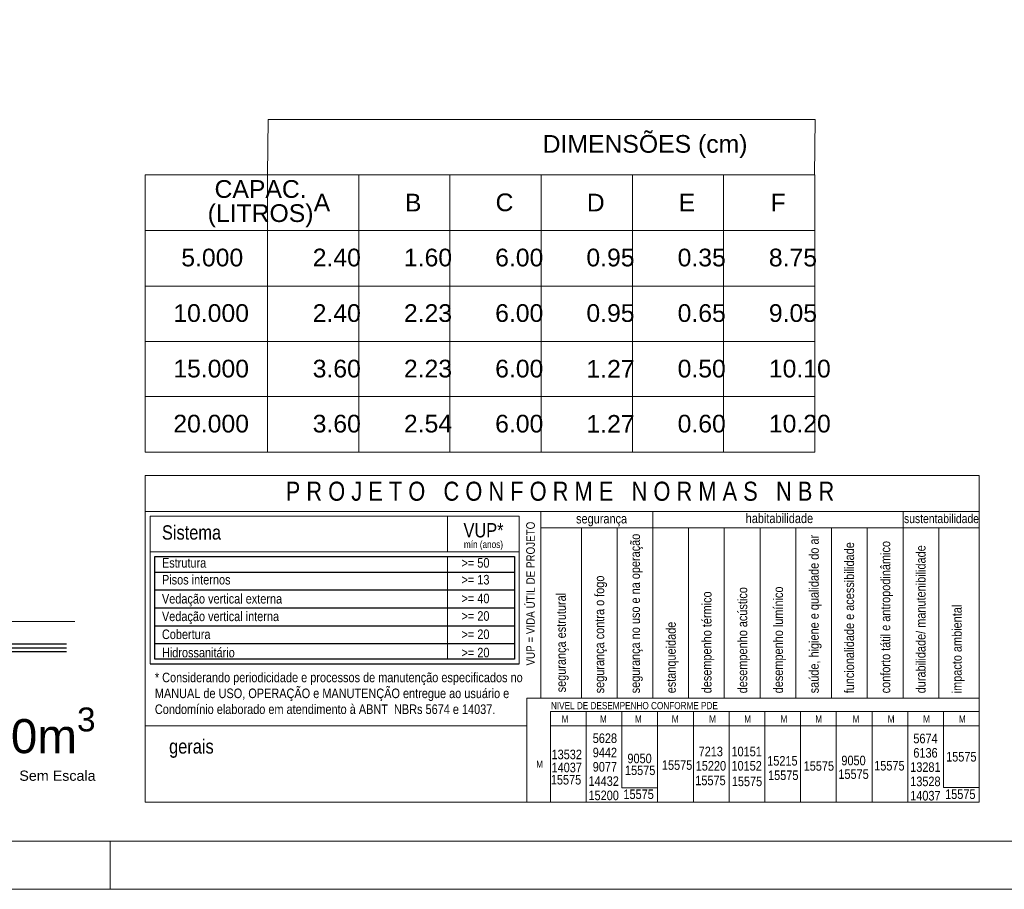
# Model space of a CAD drawing. Header units: millimetres. Extents: x 641 to 725, y -126 to -3.
# Tile 11 of 14: x 686 to 707, y -62 to -44. Entities that reach past the tile are written whole.
import ezdxf

# ---------------------------------------------------------------- set-up
doc = ezdxf.new("R2010")
doc.units = ezdxf.units.MM
doc.header["$MEASUREMENT"] = 0
doc.linetypes.add('NULL', pattern=[0])
doc.layers.get('0').update_dxf_attribs({"lineweight": 5})
for name, color, linetype in [('74-FORMATAÇÃO TEXTO', 7, 'Continuous'), ('77-FORMATAÇÃO ESPECIFICAÇÃO', 12, 'Continuous'), ('INDICAÇÕES', 8, 'Continuous'), ('PDF_Geometry', 7, 'Continuous'), ('PDF_Text', 7, 'Continuous')]:
    doc.layers.add(name, color=color, linetype=linetype)
doc.layers.add('FO-Títulos', color=1, linetype='Continuous', lineweight=20)
doc.layers.add('PRANCHA 01', color=7, linetype='Continuous', lineweight=20)
doc.styles.add('Arial', font='arial.ttf')
doc.styles.add('ArialNarrow', font='ARIALN.TTF')
doc.styles.add('PDF Arial', font='arial.ttf')

# ---------------------------------------------------------------- blocks, each defined once
blk = doc.blocks.new('reservatorio-5m3')
blk.add_line((469.23, -82.334), (473.875, -82.331))
at = {"layer": 'INDICAÇÕES'}
for p, q in [((466.922, -83.025), (473.62, -83.025)), ((466.922, -83.145), (473.62, -83.145)), ((466.922, -83.265), (473.62, -83.265))]:
    blk.add_line(p, q, dxfattribs=at)

msp = doc.modelspace()

# ---------------------------------------------------------------- linework, layer by layer
for p, q in [((689.056, -53.3589), (689.056, -60.1184)), ((706.3248, -53.3589), (706.3248, -60.1184)), ((689.1547, -54.1976), (689.1547, -57.2567)), ((695.3139, -54.1976), (695.3139, -54.9377)), ((696.7998, -54.1976), (696.7998, -57.2567)), ((697.2463, -54.099), (697.2463, -57.9658)), ((699.5653, -54.099), (699.5653, -54.4425)), ((704.7459, -54.4425), (704.7459, -54.099)), ((697.2463, -54.4425), (706.3248, -54.4425)), ((698.0851, -54.4425), (698.0851, -57.9658)), ((698.8252, -54.4425), (698.8252, -57.9658)), ((699.5653, -54.4425), (699.5653, -57.9658)), ((700.3054, -54.4425), (700.3054, -57.9658)), ((700.3054, -54.4425), (700.3054, -57.9658)), ((701.0455, -54.4425), (701.0455, -57.9658)), ((701.7856, -54.4425), (701.7856, -57.9658)), ((702.5257, -54.4425), (702.5257, -57.9658)), ((703.2658, -54.4425), (703.2658, -57.9658)), ((704.0058, -54.4425), (704.0058, -57.9658)), ((704.7459, -54.4425), (704.7459, -57.9658)), ((705.486, -54.4425), (705.486, -57.9658)), ((689.1547, -54.9377), (696.7998, -54.9377)), ((695.3139, -55.0364), (695.3139, -57.158)), ((696.9534, -57.9658), (706.3248, -57.9658)), ((696.9534, -60.1184), (696.9534, -57.9658)), ((697.4437, -58.2466), (697.4437, -60.1184)), ((697.4437, -58.2466), (706.3248, -58.2466)), ((698.1838, -58.2466), (698.1838, -58.5395)), ((698.9239, -58.2466), (698.9239, -58.5395)), ((699.664, -58.2466), (699.664, -58.5395)), ((700.4041, -58.2466), (700.4041, -58.5395)), ((700.4041, -58.2466), (700.4041, -58.5395)), ((701.1442, -58.2466), (701.1442, -58.5395)), ((701.8843, -58.2466), (701.8843, -58.5395)), ((702.6243, -58.2466), (702.6243, -58.5395)), ((703.3644, -58.2466), (703.3644, -58.5395)), ((704.1045, -58.2466), (704.1045, -58.5395)), ((704.8446, -58.2466), (704.8446, -58.5395)), ((704.8446, -58.5395), (704.8446, -58.3002)), ((705.5847, -58.2466), (705.5847, -58.5395)), ((689.056, -58.5395), (696.9534, -58.5395)), ((689.056, -58.5395), (696.9534, -58.5395)), ((697.4437, -58.5395), (706.3248, -58.5395)), ((697.4437, -58.5395), (706.3248, -58.5395)), ((697.4437, -58.5395), (706.3248, -58.5395)), ((698.1838, -58.5395), (698.1838, -60.1184)), ((698.9239, -58.5395), (698.9239, -59.8223)), ((698.9239, -58.5395), (698.9239, -59.8223)), ((699.664, -58.5395), (699.664, -60.1184)), ((700.4041, -58.5395), (700.4041, -60.1184)), ((700.4041, -58.5395), (700.4041, -60.1184)), ((701.1442, -58.5395), (701.1442, -60.1184)), ((701.8843, -58.5395), (701.8843, -60.1184)), ((702.6243, -58.5395), (702.6243, -60.1184)), ((703.3644, -58.5395), (703.3644, -60.1184)), ((704.1045, -58.5395), (704.1045, -60.1184)), ((704.8446, -58.5395), (704.8446, -60.1184)), ((705.5847, -58.5395), (705.5847, -59.8214)), ((705.5847, -58.5395), (705.5847, -59.8214)), ((698.9239, -59.8223), (699.664, -59.8223)), ((705.5847, -59.8214), (706.3248, -59.8214)), ((689.056, -60.1184), (706.3248, -60.1184)), ((689.056, -60.1184), (706.3248, -60.1184))]:
    msp.add_line(p, q)
at = {"lineweight": 9}
for p, q in [((689.056, -53.3589), (706.3248, -53.3589)), ((689.056, -54.099), (706.3248, -54.099)), ((689.1547, -54.1976), (696.7998, -54.1976))]:
    msp.add_line(p, q, dxfattribs=at)
for points in [[(689.056, -47.1319), (691.5863, -47.1319), (691.5863, -52.8721), (689.056, -52.8721)], [(691.5863, -47.1319), (693.4754, -47.1319), (693.4754, -52.8721), (691.5863, -52.8721)], [(693.4754, -47.1319), (695.3644, -47.1319), (695.3644, -52.8721), (693.4754, -52.8721)], [(695.3644, -47.1319), (697.2534, -47.1319), (697.2534, -52.8721), (695.3644, -52.8721)], [(697.2534, -47.1319), (699.1425, -47.1319), (699.1425, -52.8721), (697.2534, -52.8721)], [(699.1425, -47.1319), (701.0315, -47.1319), (701.0315, -52.8721), (699.1425, -52.8721)], [(701.0315, -47.1319), (702.9206, -47.1319), (702.9206, -52.8721), (701.0315, -52.8721)]]:
    msp.add_lwpolyline(points, close=True)
at = {"layer": '74-FORMATAÇÃO TEXTO'}
for p, q in [((689.2534, -55.3571), (696.7011, -55.3571)), ((689.2534, -55.7272), (696.7011, -55.7272)), ((689.2534, -56.0972), (696.7011, -56.0972)), ((689.2534, -56.4673), (696.7011, -56.4673)), ((689.2534, -56.8373), (696.7011, -56.8373)), ((689.2534, -56.8373), (696.7011, -56.8373)), ((689.1547, -57.2567), (696.7998, -57.2567))]:
    msp.add_line(p, q, dxfattribs=at)
at = {"layer": '77-FORMATAÇÃO ESPECIFICAÇÃO', "color": 14}
msp.add_lwpolyline([(689.2534, -55.0364), (696.7011, -55.0364), (696.7011, -57.158), (689.2534, -57.158)], close=True, dxfattribs=at)
at = {"layer": 'PDF_Geometry', "lineweight": 9}
msp.add_lwpolyline([(702.9289, -45.987), (702.9122, -47.1371), (691.5863, -47.1319), (691.603, -45.9818)], close=True, dxfattribs=at)
for points in [[(691.5863, -52.8721), (691.5863, -47.1319)], [(693.4754, -52.8721), (693.4754, -47.1319)], [(695.3644, -52.8721), (695.3644, -47.1319)], [(697.2534, -52.8721), (697.2534, -47.1319)], [(699.1425, -52.8721), (699.1425, -47.1319)], [(701.0315, -52.8721), (701.0315, -47.1319)], [(700.9338, -48.282), (689.056, -48.282), (700.9338, -48.282), (689.056, -48.282)], [(702.9206, -48.282), (689.056, -48.282), (702.9206, -48.282)], [(700.9338, -49.4322), (689.056, -49.4322), (700.9338, -49.4322), (689.056, -49.4322)], [(702.9206, -49.4322), (689.056, -49.4322), (702.9206, -49.4322)], [(700.9338, -50.5823), (689.056, -50.5823), (700.9338, -50.5823), (689.056, -50.5823)], [(702.9206, -50.5823), (689.056, -50.5823), (702.9206, -50.5823)], [(700.9338, -51.722), (689.056, -51.722), (700.9338, -51.722), (689.056, -51.722)], [(702.9206, -51.722), (689.056, -51.722), (702.9206, -51.722)], [(700.9338, -52.8721), (689.056, -52.8721), (700.9338, -52.8721), (689.056, -52.8721)], [(700.9338, -52.8721), (689.056, -52.8721), (700.9338, -52.8721)]]:
    msp.add_lwpolyline(points, dxfattribs=at)
at = {"layer": 'PRANCHA 01'}
for points in [[(641.3267, -61.9266), (725.4267, -61.9266), (725.4267, -2.5266), (641.3267, -2.5266), (641.3267, -61.9266)], [(688.3267, -60.9266), (688.3267, -61.9266)]]:
    msp.add_lwpolyline(points, dxfattribs=at)
msp.add_lwpolyline([(643.8267, -60.9266), (724.4267, -60.9266), (724.4267, -3.5266), (643.8267, -3.5266)], close=True, dxfattribs=at)

# ---------------------------------------------------------------- block references
at = {"xscale": 0.6715279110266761, "yscale": 0.6715279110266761, "zscale": 0.6715279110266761}
msp.add_blockref('reservatorio-5m3', (369.3768, -1.0898), dxfattribs=at)

# ---------------------------------------------------------------- texts
at = {"layer": '74-FORMATAÇÃO TEXTO', "linetype": 'NULL', "line_spacing_factor": 0.9, "style": 'ArialNarrow'}
for s, insert, char_height, width, attachment_point in [('P R O J E T O   C O N F O R M E   N O R M A S   N B R', (691.9641, -53.6845), 0.394715, 22.722797, 4), ('segurança', (697.9766, -54.4098), 0.19736, 2.11165, 7), ('habitabilidade', (701.4885, -54.3447), 0.197358, 2.790134, 7), ('sustentabilidade', (704.7657, -54.345), 0.18749, 3.104656, 7), ('Sistema', (689.4014, -54.6881), 0.29604, 2.45013, 7), ('VUP*', (695.6458, -54.6427), 0.29604, 1.657804, 7), ('mín (anos)', (695.6537, -54.9022), 0.14802, 1.621228, 7), ('Estrutura', (689.4014, -55.2673), 0.19736, 1.834893, 7), ('>= 50', (695.6043, -55.2673), 0.19736, 1.157323, 7), ('Pisos internos', (689.4014, -55.6157), 0.197358, 2.840121, 7), ('>= 13', (695.6043, -55.6157), 0.19736, 1.157323, 7), ('Vedação vertical externa', (689.4014, -56.0686), 0.197358, 4.977375, 7), ('>= 40', (695.6043, -56.0035), 0.19736, 1.157323, 7), ('Vedação vertical interna', (689.4014, -56.4327), 0.197358, 4.851492, 7), ('>= 20', (695.6043, -56.3676), 0.19736, 1.157323, 7), ('Cobertura', (689.4014, -56.7465), 0.19736, 2.010762, 7), ('>= 20', (695.6043, -56.7465), 0.19736, 1.157323, 7), ('Hidrossanitário', (689.4014, -57.1254), 0.197358, 3.015381, 7), ('>= 20', (695.6043, -57.1254), 0.19736, 1.157323, 7), ('NIVEL DE DESEMPENHO CONFORME PDE', (697.4555, -58.1986), 0.148018, 6.91468, 7), ('M', (697.6766, -58.4729), 0.148, 0.282549, 7), ('M', (698.471, -58.4729), 0.148, 0.282549, 7), ('M', (699.1943, -58.4729), 0.148, 0.282549, 7), ('M', (699.958, -58.4729), 0.148, 0.282549, 7), ('M', (700.7307, -58.4729), 0.148, 0.282549, 7), ('M', (701.458, -58.4729), 0.148, 0.282549, 7), ('M', (702.2079, -58.4729), 0.148, 0.282549, 7), ('M', (702.9293, -58.4729), 0.148, 0.282549, 7), ('M', (703.7009, -58.4729), 0.148, 0.282549, 7), ('M', (704.4282, -58.4729), 0.148, 0.282549, 7), ('M', (705.1614, -58.4729), 0.148, 0.282549, 7), ('M', (705.9015, -58.4729), 0.148, 0.282549, 7), ('5628', (698.321, -58.8987), 0.19736, 1.005838, 7), ('5674', (704.9591, -58.9046), 0.19736, 1.005838, 7), ('gerais', (689.5494, -59.2046), 0.29604, 1.847084, 7), ('7213', (700.5136, -59.174), 0.19736, 1.005838, 7), ('10151', (701.1935, -59.174), 0.19736, 1.257298, 7), ('13532', (697.4684, -59.2342), 0.19736, 1.257298, 7), ('9442', (698.321, -59.1947), 0.19736, 1.005838, 7), ('9050', (699.0393, -59.3171), 0.19736, 1.005838, 7), ('15215', (701.9336, -59.3664), 0.19736, 1.257298, 7), ('9050', (703.469, -59.3605), 0.19736, 1.005838, 7), ('6136', (704.9591, -59.2007), 0.19736, 1.005838, 7), ('15575', (705.638, -59.2826), 0.19736, 1.257298, 7), ('M', (697.1506, -59.4084), 0.148, 0.282549, 7), ('14037', (697.4684, -59.5046), 0.19736, 1.257298, 7), ('9077', (698.321, -59.4908), 0.19736, 1.005838, 7), ('15575', (698.989, -59.5628), 0.19736, 1.257298, 7), ('15575', (699.7538, -59.4543), 0.19736, 1.257298, 7), ('15220', (700.4534, -59.4701), 0.19736, 1.257298, 7), ('10152', (701.1935, -59.4701), 0.19736, 1.257298, 7), ('15575', (702.6885, -59.473), 0.19736, 1.257298, 7), ('15575', (704.1489, -59.4681), 0.19736, 1.257298, 7), ('13281', (704.894, -59.4967), 0.19736, 1.257298, 7), ('15575', (697.4536, -59.7582), 0.19736, 1.257298, 7), ('14432', (698.2331, -59.7868), 0.19736, 1.257298, 7), ('15575', (700.4445, -59.773), 0.19736, 1.257298, 7), ('15575', (701.9514, -59.6654), 0.19736, 1.257298, 7), ('15575', (703.4069, -59.6418), 0.19736, 1.257298, 7), ('15575', (701.2004, -59.7917), 0.19736, 1.257298, 7), ('13528', (704.894, -59.7927), 0.19736, 1.257298, 7), ('15200', (698.2331, -60.0828), 0.19736, 1.257298, 7), ('15575', (698.9565, -60.0592), 0.19736, 1.257298, 7), ('14037', (704.894, -60.0888), 0.19736, 1.257298, 7), ('15575', (705.6173, -60.0582), 0.19736, 1.257298, 7)]:
    msp.add_mtext(s, dxfattribs=dict(at, insert=insert, char_height=char_height, width=width, attachment_point=attachment_point))
at = {"layer": '74-FORMATAÇÃO TEXTO', "linetype": 'NULL', "rotation": 90.00021, "line_spacing_factor": 0.9, "style": 'ArialNarrow'}
for s, insert, char_height, width, attachment_point in [('saúde, higiene e qualidade do ar', (703.0595, -57.8675), 0.197358, 6.562332, 7), ('conforto tátil e antropodinâmico', (704.5397, -57.8675), 0.197358, 6.310262, 7), ('VUP = VIDA ÚTIL DE PROJETO', (697.0342, -57.2922), 0.177622, 5.959042, 4), ('segurança no uso e na operação', (699.3591, -57.8675), 0.197358, 6.612928, 7), ('funcionalidade e acessibilidade', (703.7345, -57.8675), 0.197358, 6.259056, 7), ('durabilidade/ manutenibilidade', (705.2147, -57.8675), 0.197358, 6.133174, 7), ('segurança contra o fogo', (698.619, -57.8675), 0.197358, 4.87801, 7), ('desempenho térmico', (700.8392, -57.8675), 0.197358, 4.222996, 7), ('desempenho acústico', (701.5793, -57.8675), 0.197358, 4.399475, 7), ('desempenho lumínico', (702.3194, -57.8675), 0.197358, 4.424164, 7), ('segurança estrutural', (697.8246, -57.8478), 0.197358, 4.122717, 7), ('impacto ambiental', (706.0199, -57.8675), 0.197358, 3.669785, 7), ('estanqueidade', (700.0992, -57.8675), 0.197358, 2.966918, 7)]:
    msp.add_mtext(s, dxfattribs=dict(at, insert=insert, char_height=char_height, width=width, attachment_point=attachment_point))
at = {"layer": '74-FORMATAÇÃO TEXTO', "linetype": 'NULL', "insert": (689.2549, -57.4401), "char_height": 0.1973576, "width": 8.222423, "attachment_point": 1, "style": 'ArialNarrow'}
msp.add_mtext('* Considerando periodicidade e processos de manutenção especificados no MANUAL de USO, OPERAÇÃO e MANUTENÇÃO entregue ao usuário e Condomínio elaborado em atendimento à ABNT  NBRs 5674 e 14037.', dxfattribs=at)
at = {"layer": 'FO-Títulos', "linetype": 'Continuous', "attachment_point": 9, "line_spacing_factor": 0.798, "style": 'Arial'}
for s, insert, char_height, width in [('\\A1;RESERVATÓRIO DE REFERÊNCIA 20m{\\H0.7x;\\S3^ ;}', (688.0272, -59.1175), 0.706, 19.798774), ('Sem Escala', (688.0272, -59.6823), 0.2118, 3.147273)]:
    msp.add_mtext(s, dxfattribs=dict(at, insert=insert, char_height=char_height, width=width))
at = {"layer": 'PDF_Text', "attachment_point": 7, "style": 'PDF Arial'}
for s, insert, char_height in [('\\pxqc;DIMENSÕES (cm)', (697.2843, -46.7827), 0.366703), ('\\pxqc;A', (692.531, -47.8875), 0.3667), ('\\pxqc;B', (694.4201, -47.8875), 0.3667), ('\\pxqc;C', (696.3091, -47.8875), 0.3667), ('\\pxqc;D', (698.1982, -47.8875), 0.3667), ('\\pxqc;E', (700.0872, -47.8875), 0.3667), ('\\pxqc;F', (701.9763, -47.8875), 0.3667), ('5.000', (689.8023, -49.0307), 0.3667), ('\\pxqc;2.40', (692.5228, -49.0307), 0.3667), ('\\pxqc;1.60', (694.4118, -49.0307), 0.3667), ('\\pxqc;6.00', (696.3009, -49.0307), 0.3667), ('\\pxqc;0.95', (698.1899, -49.0307), 0.3667), ('\\pxqc;0.35', (700.0789, -49.0307), 0.3667), ('\\pxqc;8.75', (701.968, -49.0307), 0.3667), ('10.000', (689.6369, -50.1808), 0.3667), ('\\pxqc;2.40', (692.5228, -50.1808), 0.3667), ('\\pxqc;2.23', (694.4118, -50.1808), 0.3667), ('\\pxqc;6.00', (696.3009, -50.1808), 0.3667), ('\\pxqc;0.95', (698.1899, -50.1808), 0.3667), ('\\pxqc;0.65', (700.0789, -50.1808), 0.3667), ('\\pxqc;9.05', (701.968, -50.1808), 0.3667), ('15.000', (689.6369, -51.3309), 0.3667), ('\\pxqc;3.60', (692.5228, -51.3309), 0.3667), ('\\pxqc;2.23', (694.4118, -51.3309), 0.3667), ('\\pxqc;6.00', (696.3009, -51.3309), 0.3667), ('\\pxqc;1.27', (698.1899, -51.3309), 0.3667), ('\\pxqc;0.50', (700.0789, -51.3309), 0.3667), ('\\pxqc;10.10', (701.968, -51.3309), 0.366703), ('20.000', (689.6369, -52.4706), 0.3667), ('\\pxqc;3.60', (692.5228, -52.4706), 0.3667), ('\\pxqc;2.54', (694.4118, -52.4706), 0.3667), ('\\pxqc;6.00', (696.3009, -52.4706), 0.3667), ('\\pxqc;1.27', (698.1899, -52.4706), 0.3667), ('\\pxqc;0.60', (700.0789, -52.4706), 0.3667), ('\\pxqc;10.20', (701.968, -52.4706), 0.366703)]:
    msp.add_mtext(s, dxfattribs=dict(at, insert=insert, char_height=char_height))
at = {"layer": 'PDF_Text', "insert": (690.3482, -48.2164), "char_height": 0.366703, "attachment_point": 7, "line_spacing_factor": 0.8181, "style": 'PDF Arial'}
msp.add_mtext('\\pxqc;CAPAC.\\P(LITROS)', dxfattribs=at)

doc.saveas('drawing.dxf')
